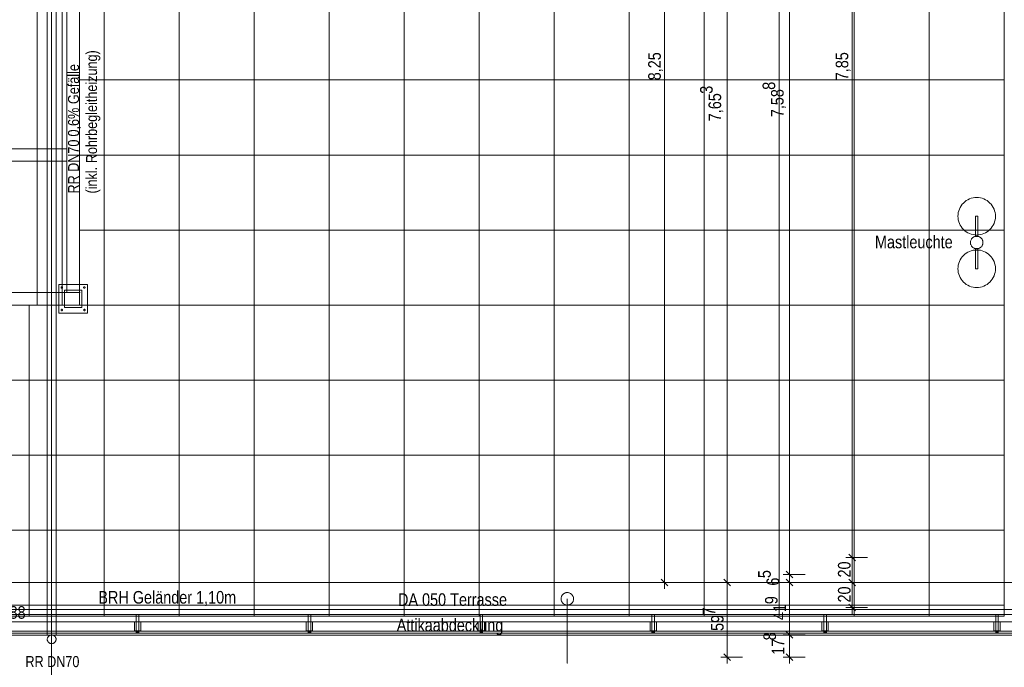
# Model space of a CAD drawing. Extents: x -620 to 300, y 62 to 1107.
# Tile 20 of 256: x -296 to -138, y 198 to 302. Entities that reach past the tile are written whole.
import ezdxf
from ezdxf.lldxf.tags import DXFTag

# ---------------------------------------------------------------- set-up
doc = ezdxf.new("R2010")
doc.units = 0
doc.layers.get('0').update_dxf_attribs({"lineweight": 35})
for name, color, linetype, lineweight, true_color in [('30 -33 Aussenwände- 7 Fassade_ Elemente', 7, 'Continuous', 9, 0x00aacc), ('30 -34 Innenwände- 6 Elemente', 7, 'Continuous', 9, 0xff6633), ('30 -36 Dächer- 3 Dachbeläge', 7, 'Continuous', 15, 0x9999ff), ('30 -36 Dächer- 4 Dachbekleidungen', 7, 'Continuous', 9, 0xccccff), ('40 -41 Abwasser_Wasser_Gas- 1 Abwasser + sanitäre Anlagen', 7, 'Continuous', 9, 0xff6633), ('70 -72 Beschriftung- 1 Beschriftung allgemein', 7, 'Continuous', 9, 0xff6633), ('70 -76 Bemaßung- 2 Allgemein', 9, 'Continuous', 5, 0x808080)]:
    doc.layers.add(name, color=color, linetype=linetype, lineweight=lineweight, true_color=true_color)
for name, color, linetype, lineweight in [('40 -41 Abwasser_Wasser_Gas- 2 Wasser-1', 7, 'Continuous', 15), ('60- 61 allgemeine Ausstattung- 4 Terrassen', 7, 'Continuous', 9), ('70 -71 Achsen- 1 Gebäudeachsen', 7, 'STRICHPUNKT2-A06G9FR98I', 18), ('70 -72 Beschriftung- 5 Höhenkoten', 7, 'Continuous', 15), ('Keine-1', 7, 'Continuous', 15)]:
    doc.layers.add(name, color=color, linetype=linetype, lineweight=lineweight)
doc.styles.get("Standard").update_dxf_attribs({"font": 'ARIALN.TTF'})
tags = doc.linetypes.add('grob-A06G9FRA8I', pattern=[14, 3, -8, 3]).pattern_tags.tags
tags[8:9] = [DXFTag(74, 4), DXFTag(75, 0), DXFTag(340, '0'), DXFTag(46, 0.0), DXFTag(50, 0.0), DXFTag(44, 0.0), DXFTag(45, 0.0)]
tags[6:7] = [DXFTag(74, 4), DXFTag(75, 0), DXFTag(340, '0'), DXFTag(46, 0.0), DXFTag(50, 0.0), DXFTag(44, 0.0), DXFTag(45, 0.0)]
tags[4:5] = [DXFTag(74, 4), DXFTag(75, 0), DXFTag(340, '0'), DXFTag(46, 0.0), DXFTag(50, 0.0), DXFTag(44, 0.0), DXFTag(45, 0.0)]
tags = doc.linetypes.add('STRICHPUNKT2-A06G9FR98I', pattern=[12.7, 6.35, -3.175, 0, -3.175]).pattern_tags.tags
tags[10:11] = [DXFTag(74, 4), DXFTag(75, 0), DXFTag(340, '0'), DXFTag(46, 0.0), DXFTag(50, 0.0), DXFTag(44, 0.0), DXFTag(45, 0.0)]
tags[8:9] = [DXFTag(74, 4), DXFTag(75, 0), DXFTag(340, '0'), DXFTag(46, 0.0), DXFTag(50, 0.0), DXFTag(44, 0.0), DXFTag(45, 0.0)]
tags[6:7] = [DXFTag(74, 4), DXFTag(75, 0), DXFTag(340, '0'), DXFTag(46, 0.0), DXFTag(50, 0.0), DXFTag(44, 0.0), DXFTag(45, 0.0)]
tags[4:5] = [DXFTag(74, 4), DXFTag(75, 0), DXFTag(340, '0'), DXFTag(46, 0.0), DXFTag(50, 0.0), DXFTag(44, 0.0), DXFTag(45, 0.0)]

# ---------------------------------------------------------------- blocks, each defined once
blk = doc.blocks.new('Referenz-A06G9FRB8I')
at = {"layer": '30 -33 Aussenwände- 7 Fassade_ Elemente', "color": 0, "linetype": 'Continuous', "ltscale": 0.13}
blk.add_line((31.62, 204.25), (-395.18, 204.25), dxfattribs=at)
at = {"layer": '30 -34 Innenwände- 6 Elemente', "color": 0, "linetype": 'Continuous', "ltscale": 0.13}
for p, q in [((31.02, 207.75), (-399.38, 207.75)), ((-398.58, 206.95), (31.02, 206.95)), ((31.02, 205.75), (-397.38, 205.75)), ((-395.58, 203.95), (31.02, 203.95))]:
    blk.add_line(p, q, dxfattribs=at)
at = {"layer": '30 -36 Dächer- 3 Dachbeläge', "color": 0, "linetype": 'Continuous', "ltscale": 0.15}
for p, q in [((-398.58, 206.95), (31.02, 206.95)), ((31.02, 203.65), (-398.58, 203.65))]:
    blk.add_line(p, q, dxfattribs=at)
at = {"layer": '30 -36 Dächer- 3 Dachbeläge', "color": 0, "lineweight": 9}
for p, q in [((-276.63, 204.35), (-277.03, 204.35)), ((-277.03, 204.35), (-277.03, 203.95)), ((-276.63, 203.95), (-276.63, 204.35)), ((-249.13, 204.35), (-249.53, 204.35)), ((-249.53, 204.35), (-249.53, 203.95)), ((-249.13, 203.95), (-249.13, 204.35)), ((-221.63, 204.35), (-222.03, 204.35)), ((-222.03, 204.35), (-222.03, 203.95)), ((-221.63, 203.95), (-221.63, 204.35)), ((-194.13, 204.35), (-194.53, 204.35)), ((-194.53, 204.35), (-194.53, 203.95)), ((-194.13, 203.95), (-194.13, 204.35)), ((-166.63, 204.35), (-167.03, 204.35)), ((-167.03, 204.35), (-167.03, 203.95)), ((-166.63, 203.95), (-166.63, 204.35)), ((-139.13, 204.35), (-139.53, 204.35)), ((-139.53, 204.35), (-139.53, 203.95)), ((-139.13, 203.95), (-139.13, 204.35))]:
    blk.add_line(p, q, dxfattribs=at)
at = {"layer": '30 -36 Dächer- 3 Dachbeläge', "color": 0, "lineweight": 0}
for points in [[(-277.03, 203.95), (-277.03, 204.35), (-276.63, 203.95)], [(-276.63, 203.95), (-277.03, 204.35), (-276.63, 204.35)], [(-249.53, 203.95), (-249.53, 204.35), (-249.13, 203.95)], [(-249.13, 203.95), (-249.53, 204.35), (-249.13, 204.35)], [(-222.03, 203.95), (-222.03, 204.35), (-221.63, 203.95)], [(-221.63, 203.95), (-222.03, 204.35), (-221.63, 204.35)], [(-194.53, 203.95), (-194.53, 204.35), (-194.13, 203.95)], [(-194.13, 203.95), (-194.53, 204.35), (-194.13, 204.35)], [(-167.03, 203.95), (-167.03, 204.35), (-166.63, 203.95)], [(-166.63, 203.95), (-167.03, 204.35), (-166.63, 204.35)], [(-139.53, 203.95), (-139.53, 204.35), (-139.13, 203.95)], [(-139.13, 203.95), (-139.53, 204.35), (-139.13, 204.35)]]:
    blk.add_solid(points, dxfattribs=at)
at = {"layer": '30 -36 Dächer- 4 Dachbekleidungen', "color": 0, "linetype": 'Continuous', "ltscale": 0.13}
for p, q in [((31.02, 207.75), (-399.38, 207.75)), ((-398.58, 206.95), (31.02, 206.95)), ((-276.63, 206.95), (-277.03, 206.95)), ((-277.03, 206.95), (-277.03, 205.75)), ((-276.63, 205.75), (-276.63, 206.95)), ((-249.13, 206.95), (-249.53, 206.95)), ((-249.53, 206.95), (-249.53, 205.75)), ((-249.13, 205.75), (-249.13, 206.95)), ((-221.63, 206.95), (-222.03, 206.95)), ((-222.03, 206.95), (-222.03, 205.75)), ((-221.63, 205.75), (-221.63, 206.95)), ((-194.13, 206.95), (-194.53, 206.95)), ((-194.53, 206.95), (-194.53, 205.75)), ((-194.13, 205.75), (-194.13, 206.95)), ((-166.63, 206.95), (-167.03, 206.95)), ((-167.03, 206.95), (-167.03, 205.75)), ((-166.63, 205.75), (-166.63, 206.95)), ((-139.13, 206.95), (-139.53, 206.95)), ((-139.53, 206.95), (-139.53, 205.75)), ((-139.13, 205.75), (-139.13, 206.95)), ((31.02, 205.75), (-397.38, 205.75)), ((-277.33, 205.75), (-277.33, 204.35)), ((-277.03, 204.35), (-277.03, 205.75)), ((-276.63, 205.75), (-276.63, 204.35)), ((-276.33, 205.75), (-276.33, 204.35)), ((-249.83, 205.75), (-249.83, 204.35)), ((-249.53, 204.35), (-249.53, 205.75)), ((-249.13, 205.75), (-249.13, 204.35)), ((-248.83, 205.75), (-248.83, 204.35)), ((-222.33, 205.75), (-222.33, 204.35)), ((-222.03, 204.35), (-222.03, 205.75)), ((-221.63, 205.75), (-221.63, 204.35)), ((-221.33, 205.75), (-221.33, 204.35)), ((-194.83, 205.75), (-194.83, 204.35)), ((-194.53, 204.35), (-194.53, 205.75)), ((-194.13, 205.75), (-194.13, 204.35)), ((-193.83, 205.75), (-193.83, 204.35)), ((-167.33, 205.75), (-167.33, 204.35)), ((-167.03, 204.35), (-167.03, 205.75)), ((-166.63, 205.75), (-166.63, 204.35)), ((-166.33, 205.75), (-166.33, 204.35)), ((-139.83, 205.75), (-139.83, 204.35)), ((-139.53, 204.35), (-139.53, 205.75)), ((-139.13, 205.75), (-139.13, 204.35)), ((-138.83, 205.75), (-138.83, 204.35)), ((-395.58, 203.95), (31.02, 203.95)), ((-277.33, 204.35), (-277.03, 204.35)), ((-276.63, 204.35), (-277.03, 204.35)), ((-276.33, 204.35), (-276.63, 204.35)), ((-249.83, 204.35), (-249.53, 204.35)), ((-249.13, 204.35), (-249.53, 204.35)), ((-248.83, 204.35), (-249.13, 204.35)), ((-222.33, 204.35), (-222.03, 204.35)), ((-221.63, 204.35), (-222.03, 204.35)), ((-221.33, 204.35), (-221.63, 204.35)), ((-194.83, 204.35), (-194.53, 204.35)), ((-194.13, 204.35), (-194.53, 204.35)), ((-193.83, 204.35), (-194.13, 204.35)), ((-167.33, 204.35), (-167.03, 204.35)), ((-166.63, 204.35), (-167.03, 204.35)), ((-166.33, 204.35), (-166.63, 204.35)), ((-139.83, 204.35), (-139.53, 204.35)), ((-139.13, 204.35), (-139.53, 204.35)), ((-138.83, 204.35), (-139.13, 204.35))]:
    blk.add_line(p, q, dxfattribs=at)
at = {"layer": '40 -41 Abwasser_Wasser_Gas- 1 Abwasser + sanitäre Anlagen', "color": 0, "linetype": 'grob-A06G9FRA8I', "ltscale": 0.13}
for p, q in [((-291.28, 203.64), (-291.28, 366.89)), ((-289.88, 366.89), (-289.88, 203.64)), ((-289.88, 203.64), (-291.28, 203.64))]:
    blk.add_line(p, q, dxfattribs=at)
at = {"layer": '40 -41 Abwasser_Wasser_Gas- 2 Wasser-1', "color": 0, "linetype": 'Continuous', "ltscale": 0.15}
for p, q in [((-209.07, 209.58), (-209.05, 209.68)), ((-209.07, 209.49), (-209.07, 209.58)), ((-209.05, 209.68), (-209.02, 209.77)), ((-209.02, 209.77), (-208.99, 209.87)), ((-208.99, 209.87), (-208.94, 209.95)), ((-208.94, 209.95), (-208.89, 210.04)), ((-208.89, 210.04), (-208.83, 210.11)), ((-208.83, 210.11), (-208.76, 210.18)), ((-208.76, 210.18), (-208.68, 210.25)), ((-208.68, 210.25), (-208.6, 210.3)), ((-208.6, 210.3), (-208.52, 210.35)), ((-208.52, 210.35), (-208.43, 210.39)), ((-208.43, 210.39), (-208.33, 210.42)), ((-208.33, 210.42), (-208.24, 210.44)), ((-208.24, 210.44), (-208.14, 210.45)), ((-208.14, 210.45), (-208.04, 210.45)), ((-208.04, 210.45), (-207.94, 210.44)), ((-207.94, 210.44), (-207.85, 210.43)), ((-207.85, 210.43), (-207.75, 210.4)), ((-207.75, 210.4), (-207.66, 210.36)), ((-207.66, 210.36), (-207.58, 210.32)), ((-207.58, 210.32), (-207.49, 210.27)), ((-207.49, 210.27), (-207.42, 210.2)), ((-207.42, 210.2), (-207.35, 210.14)), ((-207.35, 210.14), (-207.28, 210.06)), ((-207.28, 210.06), (-207.23, 209.98)), ((-207.23, 209.98), (-207.18, 209.9)), ((-207.18, 209.9), (-207.14, 209.81)), ((-207.14, 209.81), (-207.11, 209.71)), ((-207.11, 209.71), (-207.09, 209.62)), ((-207.09, 209.62), (-207.08, 209.52)), ((-209.07, 209.39), (-209.07, 209.49)), ((-209.06, 209.29), (-209.07, 209.39)), ((-209.04, 209.19), (-209.06, 209.29)), ((-209.01, 209.1), (-209.04, 209.19)), ((-208.97, 209.01), (-209.01, 209.1)), ((-208.92, 208.93), (-208.97, 209.01)), ((-208.87, 208.84), (-208.92, 208.93)), ((-208.81, 208.77), (-208.87, 208.84)), ((-208.73, 208.7), (-208.81, 208.77)), ((-208.66, 208.64), (-208.73, 208.7)), ((-208.58, 208.59), (-208.66, 208.64)), ((-208.49, 208.54), (-208.58, 208.59)), ((-208.4, 208.51), (-208.49, 208.54)), ((-208.3, 208.48), (-208.4, 208.51)), ((-208.21, 208.46), (-208.3, 208.48)), ((-208.11, 208.45), (-208.21, 208.46)), ((-208.01, 208.46), (-208.11, 208.45)), ((-207.91, 208.47), (-208.01, 208.46)), ((-207.82, 208.49), (-207.91, 208.47)), ((-207.72, 208.52), (-207.82, 208.49)), ((-207.63, 208.56), (-207.72, 208.52)), ((-207.55, 208.6), (-207.63, 208.56)), ((-207.47, 208.66), (-207.55, 208.6)), ((-207.39, 208.72), (-207.47, 208.66)), ((-207.32, 208.79), (-207.39, 208.72)), ((-207.26, 208.87), (-207.32, 208.79)), ((-207.21, 208.95), (-207.26, 208.87)), ((-207.16, 209.04), (-207.21, 208.95)), ((-207.13, 209.13), (-207.16, 209.04)), ((-207.1, 209.23), (-207.13, 209.13)), ((-207.08, 209.32), (-207.1, 209.23)), ((-207.08, 209.52), (-207.08, 209.42)), ((-207.08, 209.42), (-207.08, 209.32)), ((-291.24, 203.19), (-291.21, 203.26)), ((-291.21, 203.26), (-291.18, 203.32)), ((-291.18, 203.32), (-291.14, 203.38)), ((-291.14, 203.38), (-291.1, 203.43)), ((-291.1, 203.43), (-291.05, 203.48)), ((-291.05, 203.48), (-291, 203.52)), ((-291, 203.52), (-290.95, 203.56)), ((-290.95, 203.56), (-290.89, 203.6)), ((-290.89, 203.6), (-290.82, 203.62)), ((-290.82, 203.62), (-290.76, 203.65)), ((-290.76, 203.65), (-290.69, 203.66)), ((-290.69, 203.66), (-290.62, 203.67)), ((-290.62, 203.67), (-290.55, 203.67)), ((-290.55, 203.67), (-290.48, 203.66)), ((-290.48, 203.66), (-290.42, 203.65)), ((-290.42, 203.65), (-290.35, 203.63)), ((-290.35, 203.63), (-290.29, 203.61)), ((-290.29, 203.61), (-290.23, 203.58)), ((-290.23, 203.58), (-290.17, 203.54)), ((-290.17, 203.54), (-290.11, 203.5)), ((-290.11, 203.5), (-290.06, 203.45)), ((-290.06, 203.45), (-290.02, 203.4)), ((-290.02, 203.4), (-289.98, 203.34)), ((-289.98, 203.34), (-289.95, 203.28)), ((-289.95, 203.28), (-289.92, 203.22)), ((-291.28, 202.99), (-291.27, 203.06)), ((-291.27, 202.92), (-291.28, 202.99)), ((-291.27, 203.06), (-291.26, 203.13)), ((-291.27, 202.86), (-291.27, 202.92)), ((-291.25, 202.79), (-291.27, 202.86)), ((-291.26, 203.13), (-291.24, 203.19)), ((-291.23, 202.72), (-291.25, 202.79)), ((-291.2, 202.66), (-291.23, 202.72)), ((-291.17, 202.6), (-291.2, 202.66)), ((-291.13, 202.54), (-291.17, 202.6)), ((-291.09, 202.49), (-291.13, 202.54)), ((-291.04, 202.44), (-291.09, 202.49)), ((-290.98, 202.4), (-291.04, 202.44)), ((-290.93, 202.36), (-290.98, 202.4)), ((-290.86, 202.33), (-290.93, 202.36)), ((-290.8, 202.31), (-290.86, 202.33)), ((-290.73, 202.29), (-290.8, 202.31)), ((-290.67, 202.28), (-290.73, 202.29)), ((-290.6, 202.27), (-290.67, 202.28)), ((-290.53, 202.27), (-290.6, 202.27)), ((-290.46, 202.28), (-290.53, 202.27)), ((-290.39, 202.29), (-290.46, 202.28)), ((-290.33, 202.31), (-290.39, 202.29)), ((-290.27, 202.34), (-290.33, 202.31)), ((-290.21, 202.38), (-290.27, 202.34)), ((-290.15, 202.41), (-290.21, 202.38)), ((-290.1, 202.46), (-290.15, 202.41)), ((-290.05, 202.51), (-290.1, 202.46)), ((-290.01, 202.56), (-290.05, 202.51)), ((-289.97, 202.62), (-290.01, 202.56)), ((-289.94, 202.68), (-289.97, 202.62)), ((-289.91, 202.74), (-289.94, 202.68)), ((-289.92, 203.22), (-289.9, 203.15)), ((-289.89, 202.81), (-289.91, 202.74)), ((-289.9, 203.15), (-289.88, 203.08)), ((-289.88, 202.88), (-289.89, 202.81)), ((-289.88, 203.08), (-289.88, 203.02)), ((-289.88, 203.02), (-289.88, 202.95)), ((-289.88, 202.95), (-289.88, 202.88))]:
    blk.add_line(p, q, dxfattribs=at)
at = {"layer": '60- 61 allgemeine Ausstattung- 4 Terrassen', "color": 0}
for p, q in [((-292.89, 256.45), (-292.89, 365.11)), ((-288.89, 256.45), (-288.89, 365.11)), ((-286.14, 365.11), (-286.14, 256.45)), ((-286.14, 256.45), (-286.14, 365.11)), ((-282.16, 206.65), (-282.16, 365.11)), ((-270.16, 206.65), (-270.16, 365.11)), ((-258.16, 206.65), (-258.16, 365.11)), ((-246.16, 206.65), (-246.16, 365.11)), ((-234.16, 206.65), (-234.16, 365.11)), ((-222.16, 206.65), (-222.16, 365.11)), ((-210.16, 206.65), (-210.16, 365.11)), ((-198.16, 206.65), (-198.16, 365.11)), ((-186.16, 206.65), (-186.16, 365.11)), ((-174.16, 206.65), (-174.16, 365.11)), ((-162.16, 206.65), (-162.16, 365.11)), ((-150.16, 206.65), (-150.16, 365.11)), ((-138.16, 257.25), (-138.16, 328.45)), ((-286.14, 292.45), (-138.16, 292.45)), ((-286.14, 280.45), (-138.16, 280.45)), ((-145.07, 272.32), (-144.89, 272.56)), ((-144.89, 272.56), (-144.7, 272.77)), ((-144.7, 272.77), (-144.48, 272.97)), ((-144.48, 272.97), (-144.24, 273.15)), ((-144.24, 273.15), (-143.99, 273.3)), ((-143.99, 273.3), (-143.72, 273.42)), ((-143.72, 273.42), (-143.45, 273.52)), ((-143.45, 273.52), (-143.16, 273.6)), ((-143.16, 273.6), (-142.87, 273.64)), ((-142.87, 273.64), (-142.58, 273.65)), ((-142.58, 273.65), (-142.28, 273.64)), ((-142.28, 273.64), (-141.99, 273.6)), ((-141.99, 273.6), (-141.7, 273.52)), ((-141.7, 273.52), (-141.43, 273.42)), ((-141.43, 273.42), (-141.16, 273.3)), ((-141.16, 273.3), (-140.91, 273.15)), ((-140.91, 273.15), (-140.67, 272.97)), ((-140.67, 272.97), (-140.45, 272.77)), ((-140.45, 272.77), (-140.26, 272.56)), ((-140.26, 272.56), (-140.08, 272.32)), ((-145.56, 270.95), (-145.52, 271.24)), ((-145.52, 271.24), (-145.45, 271.52)), ((-145.45, 271.52), (-145.35, 271.8)), ((-145.35, 271.8), (-145.22, 272.07)), ((-145.22, 272.07), (-145.07, 272.32)), ((-140.08, 272.32), (-139.93, 272.07)), ((-139.93, 272.07), (-139.8, 271.8)), ((-139.8, 271.8), (-139.7, 271.52)), ((-139.7, 271.52), (-139.63, 271.24)), ((-139.63, 271.24), (-139.59, 270.95)), ((-145.58, 270.65), (-145.56, 270.95)), ((-145.56, 270.36), (-145.58, 270.65)), ((-145.52, 270.07), (-145.56, 270.36)), ((-145.45, 269.78), (-145.52, 270.07)), ((-145.35, 269.51), (-145.45, 269.78)), ((-145.22, 269.24), (-145.35, 269.51)), ((-142.78, 270.65), (-142.38, 270.65)), ((-142.78, 267.43), (-142.78, 270.65)), ((-142.38, 270.65), (-142.38, 267.43)), ((-139.8, 269.51), (-139.93, 269.24)), ((-139.7, 269.78), (-139.8, 269.51)), ((-139.63, 270.07), (-139.7, 269.78)), ((-139.59, 270.36), (-139.63, 270.07)), ((-139.59, 270.95), (-139.58, 270.65)), ((-139.58, 270.65), (-139.59, 270.36)), ((-286.14, 268.45), (-138.16, 268.45)), ((-145.07, 268.99), (-145.22, 269.24)), ((-144.89, 268.75), (-145.07, 268.99)), ((-144.7, 268.53), (-144.89, 268.75)), ((-144.48, 268.33), (-144.7, 268.53)), ((-144.24, 268.16), (-144.48, 268.33)), ((-143.99, 268.01), (-144.24, 268.16)), ((-143.72, 267.88), (-143.99, 268.01)), ((-143.45, 267.78), (-143.72, 267.88)), ((-141.43, 267.88), (-141.7, 267.78)), ((-141.16, 268.01), (-141.43, 267.88)), ((-140.91, 268.16), (-141.16, 268.01)), ((-140.67, 268.33), (-140.91, 268.16)), ((-140.45, 268.53), (-140.67, 268.33)), ((-140.26, 268.75), (-140.45, 268.53)), ((-140.08, 268.99), (-140.26, 268.75)), ((-139.93, 269.24), (-140.08, 268.99)), ((-143.57, 266.5), (-143.56, 266.6)), ((-143.57, 266.4), (-143.57, 266.5)), ((-143.56, 266.3), (-143.57, 266.4)), ((-143.56, 266.6), (-143.55, 266.69)), ((-143.54, 266.21), (-143.56, 266.3)), ((-143.55, 266.69), (-143.52, 266.79)), ((-143.52, 266.79), (-143.48, 266.88)), ((-143.48, 266.88), (-143.43, 266.97)), ((-143.16, 267.71), (-143.45, 267.78)), ((-143.43, 266.97), (-143.38, 267.05)), ((-143.38, 267.05), (-143.32, 267.12)), ((-143.32, 267.12), (-143.25, 267.19)), ((-143.25, 267.19), (-143.17, 267.25)), ((-143.17, 267.25), (-143.09, 267.31)), ((-142.87, 267.67), (-143.16, 267.71)), ((-143.09, 267.31), (-143.01, 267.36)), ((-143.01, 267.36), (-142.91, 267.39)), ((-142.91, 267.39), (-142.82, 267.42)), ((-142.58, 267.65), (-142.87, 267.67)), ((-142.82, 267.42), (-142.72, 267.44)), ((-142.38, 267.43), (-142.78, 267.43)), ((-142.72, 267.44), (-142.63, 267.45)), ((-142.63, 267.45), (-142.53, 267.45)), ((-142.28, 267.67), (-142.58, 267.65)), ((-142.53, 267.45), (-142.43, 267.44)), ((-142.43, 267.44), (-142.33, 267.42)), ((-142.33, 267.42), (-142.24, 267.4)), ((-141.99, 267.71), (-142.28, 267.67)), ((-142.24, 267.4), (-142.15, 267.36)), ((-142.15, 267.36), (-142.06, 267.31)), ((-142.06, 267.31), (-141.98, 267.26)), ((-141.7, 267.78), (-141.99, 267.71)), ((-141.98, 267.26), (-141.91, 267.2)), ((-141.91, 267.2), (-141.84, 267.13)), ((-141.84, 267.13), (-141.77, 267.05)), ((-141.77, 267.05), (-141.72, 266.97)), ((-141.72, 266.97), (-141.67, 266.88)), ((-141.67, 266.88), (-141.63, 266.79)), ((-141.63, 266.79), (-141.61, 266.7)), ((-141.61, 266.7), (-141.59, 266.6)), ((-141.59, 266.31), (-141.6, 266.21)), ((-141.59, 266.6), (-141.58, 266.5)), ((-141.58, 266.41), (-141.59, 266.31)), ((-141.58, 266.5), (-141.58, 266.41)), ((-144.48, 264.57), (-144.24, 264.75)), ((-144.24, 264.75), (-143.99, 264.9)), ((-143.99, 264.9), (-143.72, 265.02)), ((-143.72, 265.02), (-143.45, 265.12)), ((-143.52, 266.11), (-143.54, 266.21)), ((-143.48, 266.02), (-143.52, 266.11)), ((-143.43, 265.94), (-143.48, 266.02)), ((-143.45, 265.12), (-143.16, 265.2)), ((-143.38, 265.86), (-143.43, 265.94)), ((-143.31, 265.78), (-143.38, 265.86)), ((-143.25, 265.71), (-143.31, 265.78)), ((-143.17, 265.65), (-143.25, 265.71)), ((-143.09, 265.59), (-143.17, 265.65)), ((-143.16, 265.2), (-142.87, 265.24)), ((-143, 265.55), (-143.09, 265.59)), ((-142.91, 265.51), (-143, 265.55)), ((-142.82, 265.48), (-142.91, 265.51)), ((-142.87, 265.24), (-142.58, 265.25)), ((-142.72, 265.46), (-142.82, 265.48)), ((-142.78, 265.47), (-142.38, 265.47)), ((-142.78, 262.25), (-142.78, 265.47)), ((-142.62, 265.45), (-142.72, 265.46)), ((-142.52, 265.45), (-142.62, 265.45)), ((-142.58, 265.25), (-142.28, 265.24)), ((-142.43, 265.46), (-142.52, 265.45)), ((-142.33, 265.48), (-142.43, 265.46)), ((-142.38, 265.47), (-142.38, 262.25)), ((-142.24, 265.51), (-142.33, 265.48)), ((-142.28, 265.24), (-141.99, 265.2)), ((-142.15, 265.55), (-142.24, 265.51)), ((-142.06, 265.6), (-142.15, 265.55)), ((-141.98, 265.65), (-142.06, 265.6)), ((-141.99, 265.2), (-141.7, 265.12)), ((-141.9, 265.71), (-141.98, 265.65)), ((-141.83, 265.78), (-141.9, 265.71)), ((-141.77, 265.86), (-141.83, 265.78)), ((-141.72, 265.94), (-141.77, 265.86)), ((-141.67, 266.03), (-141.72, 265.94)), ((-141.7, 265.12), (-141.43, 265.02)), ((-141.63, 266.12), (-141.67, 266.03)), ((-141.6, 266.21), (-141.63, 266.12)), ((-141.43, 265.02), (-141.16, 264.9)), ((-141.16, 264.9), (-140.91, 264.75)), ((-140.91, 264.75), (-140.67, 264.57)), ((-145.52, 262.84), (-145.45, 263.12)), ((-145.45, 263.12), (-145.35, 263.4)), ((-145.35, 263.4), (-145.22, 263.67)), ((-145.22, 263.67), (-145.07, 263.92)), ((-145.07, 263.92), (-144.89, 264.16)), ((-144.89, 264.16), (-144.7, 264.37)), ((-144.7, 264.37), (-144.48, 264.57)), ((-140.67, 264.57), (-140.45, 264.37)), ((-140.45, 264.37), (-140.26, 264.16)), ((-140.26, 264.16), (-140.08, 263.92)), ((-140.08, 263.92), (-139.93, 263.67)), ((-139.93, 263.67), (-139.8, 263.4)), ((-139.8, 263.4), (-139.7, 263.12)), ((-139.7, 263.12), (-139.63, 262.84)), ((-145.58, 262.25), (-145.56, 262.55)), ((-145.56, 261.96), (-145.58, 262.25)), ((-145.56, 262.55), (-145.52, 262.84)), ((-145.52, 261.67), (-145.56, 261.96)), ((-145.45, 261.38), (-145.52, 261.67)), ((-142.38, 262.25), (-142.78, 262.25)), ((-139.63, 261.67), (-139.7, 261.38)), ((-139.63, 262.84), (-139.59, 262.55)), ((-139.59, 261.96), (-139.63, 261.67)), ((-139.59, 262.55), (-139.58, 262.25)), ((-139.58, 262.25), (-139.59, 261.96)), ((-145.35, 261.11), (-145.45, 261.38)), ((-145.22, 260.84), (-145.35, 261.11)), ((-145.07, 260.59), (-145.22, 260.84)), ((-144.89, 260.35), (-145.07, 260.59)), ((-144.7, 260.13), (-144.89, 260.35)), ((-144.48, 259.93), (-144.7, 260.13)), ((-144.24, 259.76), (-144.48, 259.93)), ((-140.67, 259.93), (-140.91, 259.76)), ((-140.45, 260.13), (-140.67, 259.93)), ((-140.26, 260.35), (-140.45, 260.13)), ((-140.08, 260.59), (-140.26, 260.35)), ((-139.93, 260.84), (-140.08, 260.59)), ((-139.8, 261.11), (-139.93, 260.84)), ((-139.7, 261.38), (-139.8, 261.11)), ((-143.99, 259.61), (-144.24, 259.76)), ((-143.72, 259.48), (-143.99, 259.61)), ((-143.45, 259.38), (-143.72, 259.48)), ((-143.16, 259.31), (-143.45, 259.38)), ((-142.87, 259.27), (-143.16, 259.31)), ((-142.58, 259.25), (-142.87, 259.27)), ((-142.28, 259.27), (-142.58, 259.25)), ((-141.99, 259.31), (-142.28, 259.27)), ((-141.7, 259.38), (-141.99, 259.31)), ((-141.43, 259.48), (-141.7, 259.38)), ((-141.16, 259.61), (-141.43, 259.48)), ((-140.91, 259.76), (-141.16, 259.61)), ((-138.16, 206.65), (-138.16, 257.25)), ((-443.64, 256.45), (-138.16, 256.45)), ((-286.14, 256.45), (-443.64, 256.45)), ((-443.64, 256.45), (-286.14, 256.45)), ((-294.16, 206.65), (-294.16, 256.45)), ((-286.14, 256.45), (-138.16, 256.45)), ((-443.64, 244.45), (-138.16, 244.45)), ((-443.64, 232.45), (-138.16, 232.45)), ((-443.64, 220.45), (-138.16, 220.45)), ((-447.78, 208.45), (-138.16, 208.45)), ((-398.58, 206.65), (-138.16, 206.65))]:
    blk.add_line(p, q, dxfattribs=at)
at = {"layer": '60- 61 allgemeine Ausstattung- 4 Terrassen', "color": 0, "linetype": 'grob-A06G9FRA8I', "ltscale": 0.13}
for p, q in [((-288.14, 326.45), (-288.14, 258.45)), ((-286.14, 326.45), (-286.14, 258.45)), ((-310.14, 281.45), (-288.14, 281.45)), ((-288.14, 279.45), (-310.14, 279.45)), ((-382.14, 258.45), (-286.03, 258.45)), ((-286.03, 256.45), (-382.14, 256.45))]:
    blk.add_line(p, q, dxfattribs=at)
at = {"layer": '60- 61 allgemeine Ausstattung- 4 Terrassen', "color": 0, "lineweight": 18}
for p, q in [((-288.54, 258.85), (-285.74, 258.85)), ((-288.54, 256.05), (-288.54, 258.85)), ((-285.74, 258.85), (-285.74, 256.05)), ((-285.74, 256.05), (-288.54, 256.05))]:
    blk.add_line(p, q, dxfattribs=at)
at = {"layer": '60- 61 allgemeine Ausstattung- 4 Terrassen', "color": 0, "linetype": 'Continuous', "lineweight": 18, "ltscale": 0.18}
blk.add_line((31.62, 204.25), (-395.18, 204.25), dxfattribs=at)
at = {"layer": '70 -71 Achsen- 1 Gebäudeachsen', "color": 0, "linetype": 'STRICHPUNKT2-A06G9FR98I', "ltscale": 0.18}
for p, q in [((-290.58, 1076.99), (-290.58, 77.55)), ((-538.63, 212.05), (75.97, 212.05))]:
    blk.add_line(p, q, dxfattribs=at)
at = {"layer": '70 -72 Beschriftung- 1 Beschriftung allgemein', "color": 0, "linetype": 'Continuous', "ltscale": 0.13}
blk.add_line((-208.08, 209.45), (-208.08, 199.16), dxfattribs=at)
at = {"layer": '70 -72 Beschriftung- 1 Beschriftung allgemein', "color": 0, "linetype": 'Continuous', "lineweight": 5, "ltscale": 0.13}
for p, q in [((-208.08, 199.16), (-208.09, 199.22)), ((-208.09, 199.22), (-208.06, 199.22)), ((-208.06, 199.22), (-208.08, 199.16))]:
    blk.add_line(p, q, dxfattribs=at)
at = {"layer": '70 -72 Beschriftung- 1 Beschriftung allgemein', "color": 0, "lineweight": 0}
for points in [[(-208.08, 199.16), (-208.09, 199.22), (-208.08, 199.22)], [(-208.08, 199.16), (-208.08, 199.22), (-208.06, 199.22)]]:
    blk.add_solid(points, dxfattribs=at)
at = {"layer": '70 -72 Beschriftung- 5 Höhenkoten', "color": 0, "linetype": 'Continuous', "ltscale": 0.15}
blk.add_line((-318.1, 205.75), (-290.61, 205.75), dxfattribs=at)
at = {"layer": '70 -76 Bemaßung- 2 Allgemein', "color": 0, "linetype": 'Continuous', "ltscale": 0.13}
for p, q in [((-192.52, 213.11), (-192.52, 375.99)), ((-162.52, 217.11), (-162.52, 371.99)), ((-182.52, 213.11), (-182.52, 364.05)), ((-172.52, 214.41), (-172.52, 364.05)), ((-160.02, 216.05), (-163.52, 216.05)), ((-160.02, 216.05), (-163.52, 216.05)), ((-162.52, 215.05), (-162.52, 217.11)), ((-162.52, 217.05), (-162.52, 214.99)), ((-172.52, 214.41), (-172.52, 215.47)), ((-172.52, 212.35), (-172.52, 214.41)), ((-172.52, 212.35), (-172.52, 214.41)), ((-162.52, 213.11), (-162.52, 214.99)), ((-192.52, 211.05), (-192.52, 213.11)), ((-182.52, 211.05), (-182.52, 213.11)), ((-182.52, 213.05), (-182.52, 210.99)), ((-170.02, 213.35), (-173.52, 213.35)), ((-170.02, 213.35), (-173.52, 213.35)), ((-172.52, 212.05), (-172.52, 213.35)), ((-172.52, 213.05), (-172.52, 210.99)), ((-172.52, 213.05), (-172.52, 210.99)), ((-162.52, 211.05), (-162.52, 213.11)), ((-162.52, 213.05), (-162.52, 210.99)), ((-190.02, 212.05), (-193.52, 212.05)), ((-180.02, 212.05), (-183.52, 212.05)), ((-180.02, 212.05), (-183.52, 212.05)), ((-170.02, 212.05), (-173.52, 212.05)), ((-170.02, 212.05), (-173.52, 212.05)), ((-160.02, 212.05), (-163.52, 212.05)), ((-160.02, 212.05), (-163.52, 212.05)), ((-182.52, 201.17), (-182.52, 210.99)), ((-172.52, 204.73), (-172.52, 210.99)), ((-172.52, 210.99), (-172.52, 209.93)), ((-162.52, 209.11), (-162.52, 210.99)), ((-160.02, 208.05), (-163.52, 208.05)), ((-162.52, 207.05), (-162.52, 209.11)), ((-170.02, 203.67), (-173.52, 203.67)), ((-170.02, 203.67), (-173.52, 203.67)), ((-172.52, 202.67), (-172.52, 204.73)), ((-172.52, 204.67), (-172.52, 202.61)), ((-172.52, 201.17), (-172.52, 202.61)), ((-180.02, 200.11), (-183.52, 200.11)), ((-182.52, 199.11), (-182.52, 201.17)), ((-170.02, 200.11), (-173.52, 200.11)), ((-172.52, 199.11), (-172.52, 201.17))]:
    blk.add_line(p, q, dxfattribs=at)
at = {"layer": '70 -76 Bemaßung- 2 Allgemein', "color": 0, "linetype": 'Continuous', "lineweight": 20, "ltscale": 0.2}
for p, q in [((-163.05, 216.58), (-161.98, 215.52)), ((-161.98, 215.52), (-163.05, 216.58)), ((-171.98, 212.82), (-173.05, 213.88)), ((-171.98, 212.82), (-173.05, 213.88)), ((-191.98, 211.52), (-193.05, 212.58)), ((-181.98, 211.52), (-183.05, 212.58)), ((-183.05, 212.58), (-181.98, 211.52)), ((-173.05, 212.58), (-171.98, 211.52)), ((-173.05, 212.58), (-171.98, 211.52)), ((-161.98, 211.52), (-163.05, 212.58)), ((-163.05, 212.58), (-161.98, 211.52)), ((-161.98, 207.52), (-163.05, 208.58)), ((-173.05, 204.2), (-171.98, 203.14)), ((-171.98, 203.14), (-173.05, 204.2)), ((-181.98, 199.58), (-183.05, 200.64)), ((-171.98, 199.58), (-173.05, 200.64))]:
    blk.add_line(p, q, dxfattribs=at)
at = {"layer": 'Keine-1', "color": 0, "linetype": 'grob-A06G9FRA8I', "lineweight": 9, "ltscale": 0.13}
for p, q in [((-289.44, 259.75), (-284.84, 259.75)), ((-289.44, 255.15), (-289.44, 259.75)), ((-289.06, 259.29), (-289.05, 259.3)), ((-289.06, 259.28), (-289.06, 259.29)), ((-289.06, 259.26), (-289.06, 259.28)), ((-289.06, 259.25), (-289.06, 259.26)), ((-289.06, 259.24), (-289.06, 259.25)), ((-289.06, 259.23), (-289.06, 259.24)), ((-289.06, 259.22), (-289.06, 259.23)), ((-289.05, 259.21), (-289.06, 259.22)), ((-289.05, 259.31), (-289.04, 259.32)), ((-289.05, 259.3), (-289.05, 259.31)), ((-289.05, 259.2), (-289.05, 259.21)), ((-289.04, 259.19), (-289.05, 259.2)), ((-289.04, 259.32), (-289.03, 259.33)), ((-289.03, 259.18), (-289.04, 259.19)), ((-289.03, 259.34), (-289.02, 259.35)), ((-289.03, 259.33), (-289.03, 259.34)), ((-289.03, 259.17), (-289.03, 259.18)), ((-289.02, 259.16), (-289.03, 259.17)), ((-289.02, 259.35), (-289.01, 259.35)), ((-289.01, 259.15), (-289.02, 259.16)), ((-289.01, 259.35), (-289, 259.36)), ((-289, 259.15), (-289.01, 259.15)), ((-289, 259.36), (-288.99, 259.36)), ((-288.99, 259.14), (-289, 259.15)), ((-288.99, 259.36), (-288.98, 259.37)), ((-288.98, 259.14), (-288.99, 259.14)), ((-288.98, 259.37), (-288.96, 259.37)), ((-288.96, 259.14), (-288.98, 259.14)), ((-288.96, 259.37), (-288.95, 259.37)), ((-288.95, 259.13), (-288.96, 259.14)), ((-288.95, 259.37), (-288.94, 259.37)), ((-288.94, 259.13), (-288.95, 259.13)), ((-288.94, 259.37), (-288.93, 259.37)), ((-288.93, 259.13), (-288.94, 259.13)), ((-288.93, 259.37), (-288.92, 259.37)), ((-288.92, 259.14), (-288.93, 259.13)), ((-288.92, 259.37), (-288.91, 259.37)), ((-288.91, 259.14), (-288.92, 259.14)), ((-288.91, 259.37), (-288.89, 259.36)), ((-288.89, 259.14), (-288.91, 259.14)), ((-288.89, 259.36), (-288.88, 259.36)), ((-288.88, 259.15), (-288.89, 259.14)), ((-288.88, 259.36), (-288.87, 259.35)), ((-288.87, 259.15), (-288.88, 259.15)), ((-288.87, 259.35), (-288.86, 259.35)), ((-288.86, 259.16), (-288.87, 259.15)), ((-288.86, 259.35), (-288.86, 259.34)), ((-288.86, 259.34), (-288.85, 259.33)), ((-288.85, 259.18), (-288.86, 259.17)), ((-288.86, 259.17), (-288.86, 259.16)), ((-288.85, 259.33), (-288.84, 259.32)), ((-288.84, 259.19), (-288.85, 259.18)), ((-288.84, 259.32), (-288.83, 259.31)), ((-288.83, 259.2), (-288.84, 259.19)), ((-288.83, 259.31), (-288.83, 259.3)), ((-288.83, 259.3), (-288.83, 259.29)), ((-288.83, 259.29), (-288.82, 259.28)), ((-288.82, 259.23), (-288.83, 259.22)), ((-288.83, 259.22), (-288.83, 259.21)), ((-288.83, 259.21), (-288.83, 259.2)), ((-288.82, 259.28), (-288.82, 259.26)), ((-288.82, 259.26), (-288.82, 259.25)), ((-288.82, 259.25), (-288.82, 259.24)), ((-288.82, 259.24), (-288.82, 259.23)), ((-285.46, 259.29), (-285.45, 259.3)), ((-285.46, 259.28), (-285.46, 259.29)), ((-285.46, 259.26), (-285.46, 259.28)), ((-285.46, 259.25), (-285.46, 259.26)), ((-285.46, 259.24), (-285.46, 259.25)), ((-285.46, 259.23), (-285.46, 259.24)), ((-285.46, 259.22), (-285.46, 259.23)), ((-285.45, 259.21), (-285.46, 259.22)), ((-285.45, 259.31), (-285.44, 259.32)), ((-285.45, 259.3), (-285.45, 259.31)), ((-285.45, 259.2), (-285.45, 259.21)), ((-285.44, 259.19), (-285.45, 259.2)), ((-285.44, 259.32), (-285.43, 259.33)), ((-285.43, 259.18), (-285.44, 259.19)), ((-285.43, 259.34), (-285.42, 259.35)), ((-285.43, 259.33), (-285.43, 259.34)), ((-285.43, 259.17), (-285.43, 259.18)), ((-285.42, 259.16), (-285.43, 259.17)), ((-285.42, 259.35), (-285.41, 259.35)), ((-285.41, 259.15), (-285.42, 259.16)), ((-285.41, 259.35), (-285.4, 259.36)), ((-285.4, 259.15), (-285.41, 259.15)), ((-285.4, 259.36), (-285.39, 259.36)), ((-285.39, 259.14), (-285.4, 259.15)), ((-285.39, 259.36), (-285.38, 259.37)), ((-285.38, 259.14), (-285.39, 259.14)), ((-285.38, 259.37), (-285.36, 259.37)), ((-285.36, 259.14), (-285.38, 259.14)), ((-285.36, 259.37), (-285.35, 259.37)), ((-285.35, 259.13), (-285.36, 259.14)), ((-285.35, 259.37), (-285.34, 259.37)), ((-285.34, 259.13), (-285.35, 259.13)), ((-285.34, 259.37), (-285.33, 259.37)), ((-285.33, 259.13), (-285.34, 259.13)), ((-285.33, 259.37), (-285.32, 259.37)), ((-285.32, 259.14), (-285.33, 259.13)), ((-285.32, 259.37), (-285.31, 259.37)), ((-285.31, 259.14), (-285.32, 259.14)), ((-285.31, 259.37), (-285.29, 259.36)), ((-285.29, 259.14), (-285.31, 259.14)), ((-285.29, 259.36), (-285.28, 259.36)), ((-285.28, 259.15), (-285.29, 259.14)), ((-285.28, 259.36), (-285.27, 259.35)), ((-285.27, 259.15), (-285.28, 259.15)), ((-285.27, 259.35), (-285.26, 259.35)), ((-285.26, 259.16), (-285.27, 259.15)), ((-285.26, 259.35), (-285.26, 259.34)), ((-285.26, 259.34), (-285.25, 259.33)), ((-285.25, 259.18), (-285.26, 259.17)), ((-285.26, 259.17), (-285.26, 259.16)), ((-285.25, 259.33), (-285.24, 259.32)), ((-285.24, 259.19), (-285.25, 259.18)), ((-285.24, 259.32), (-285.23, 259.31)), ((-285.23, 259.2), (-285.24, 259.19)), ((-285.23, 259.31), (-285.23, 259.3)), ((-285.23, 259.3), (-285.23, 259.29)), ((-285.23, 259.29), (-285.22, 259.28)), ((-285.22, 259.23), (-285.23, 259.22)), ((-285.23, 259.22), (-285.23, 259.21)), ((-285.23, 259.21), (-285.23, 259.2)), ((-285.22, 259.28), (-285.22, 259.26)), ((-285.22, 259.26), (-285.22, 259.25)), ((-285.22, 259.25), (-285.22, 259.24)), ((-285.22, 259.24), (-285.22, 259.23)), ((-284.84, 259.75), (-284.84, 255.15)), ((-289.06, 255.69), (-289.05, 255.7)), ((-289.06, 255.68), (-289.06, 255.69)), ((-289.06, 255.66), (-289.06, 255.68)), ((-289.06, 255.65), (-289.06, 255.66)), ((-289.06, 255.64), (-289.06, 255.65)), ((-289.06, 255.63), (-289.06, 255.64)), ((-289.06, 255.62), (-289.06, 255.63)), ((-289.05, 255.61), (-289.06, 255.62)), ((-289.05, 255.71), (-289.04, 255.72)), ((-289.05, 255.7), (-289.05, 255.71)), ((-289.05, 255.6), (-289.05, 255.61)), ((-289.04, 255.59), (-289.05, 255.6)), ((-289.04, 255.72), (-289.03, 255.73)), ((-289.03, 255.58), (-289.04, 255.59)), ((-289.03, 255.74), (-289.02, 255.75)), ((-289.03, 255.73), (-289.03, 255.74)), ((-289.03, 255.57), (-289.03, 255.58)), ((-289.02, 255.56), (-289.03, 255.57)), ((-289.02, 255.75), (-289.01, 255.75)), ((-289.01, 255.55), (-289.02, 255.56)), ((-289.01, 255.75), (-289, 255.76)), ((-289, 255.55), (-289.01, 255.55)), ((-289, 255.76), (-288.99, 255.76)), ((-288.99, 255.54), (-289, 255.55)), ((-288.99, 255.76), (-288.98, 255.77)), ((-288.98, 255.54), (-288.99, 255.54)), ((-288.98, 255.77), (-288.96, 255.77)), ((-288.96, 255.54), (-288.98, 255.54)), ((-288.96, 255.77), (-288.95, 255.77)), ((-288.95, 255.53), (-288.96, 255.54)), ((-288.95, 255.77), (-288.94, 255.77)), ((-288.94, 255.53), (-288.95, 255.53)), ((-288.94, 255.77), (-288.93, 255.77)), ((-288.93, 255.53), (-288.94, 255.53)), ((-288.93, 255.77), (-288.92, 255.77)), ((-288.92, 255.54), (-288.93, 255.53)), ((-288.92, 255.77), (-288.91, 255.77)), ((-288.91, 255.54), (-288.92, 255.54)), ((-288.91, 255.77), (-288.89, 255.76)), ((-288.89, 255.54), (-288.91, 255.54)), ((-288.89, 255.76), (-288.88, 255.76)), ((-288.88, 255.55), (-288.89, 255.54)), ((-288.88, 255.76), (-288.87, 255.75)), ((-288.87, 255.55), (-288.88, 255.55)), ((-288.87, 255.75), (-288.86, 255.75)), ((-288.86, 255.56), (-288.87, 255.55)), ((-288.86, 255.75), (-288.86, 255.74)), ((-288.86, 255.74), (-288.85, 255.73)), ((-288.85, 255.58), (-288.86, 255.57)), ((-288.86, 255.57), (-288.86, 255.56)), ((-288.85, 255.73), (-288.84, 255.72)), ((-288.84, 255.59), (-288.85, 255.58)), ((-288.84, 255.72), (-288.83, 255.71)), ((-288.83, 255.6), (-288.84, 255.59)), ((-288.83, 255.71), (-288.83, 255.7)), ((-288.83, 255.7), (-288.83, 255.69)), ((-288.83, 255.69), (-288.82, 255.68)), ((-288.82, 255.63), (-288.83, 255.62)), ((-288.83, 255.62), (-288.83, 255.61)), ((-288.83, 255.61), (-288.83, 255.6)), ((-288.82, 255.68), (-288.82, 255.66)), ((-288.82, 255.66), (-288.82, 255.65)), ((-288.82, 255.65), (-288.82, 255.64)), ((-288.82, 255.64), (-288.82, 255.63)), ((-285.46, 255.69), (-285.45, 255.7)), ((-285.46, 255.68), (-285.46, 255.69)), ((-285.46, 255.66), (-285.46, 255.68)), ((-285.46, 255.65), (-285.46, 255.66)), ((-285.46, 255.64), (-285.46, 255.65)), ((-285.46, 255.63), (-285.46, 255.64)), ((-285.46, 255.62), (-285.46, 255.63)), ((-285.45, 255.61), (-285.46, 255.62)), ((-285.45, 255.71), (-285.44, 255.72)), ((-285.45, 255.7), (-285.45, 255.71)), ((-285.45, 255.6), (-285.45, 255.61)), ((-285.44, 255.59), (-285.45, 255.6)), ((-285.44, 255.72), (-285.43, 255.73)), ((-285.43, 255.58), (-285.44, 255.59)), ((-285.43, 255.74), (-285.42, 255.75)), ((-285.43, 255.73), (-285.43, 255.74)), ((-285.43, 255.57), (-285.43, 255.58)), ((-285.42, 255.56), (-285.43, 255.57)), ((-285.42, 255.75), (-285.41, 255.75)), ((-285.41, 255.55), (-285.42, 255.56)), ((-285.41, 255.75), (-285.4, 255.76)), ((-285.4, 255.55), (-285.41, 255.55)), ((-285.4, 255.76), (-285.39, 255.76)), ((-285.39, 255.54), (-285.4, 255.55)), ((-285.39, 255.76), (-285.38, 255.77)), ((-285.38, 255.54), (-285.39, 255.54)), ((-285.38, 255.77), (-285.36, 255.77)), ((-285.36, 255.54), (-285.38, 255.54)), ((-285.36, 255.77), (-285.35, 255.77)), ((-285.35, 255.53), (-285.36, 255.54)), ((-285.35, 255.77), (-285.34, 255.77)), ((-285.34, 255.53), (-285.35, 255.53)), ((-285.34, 255.77), (-285.33, 255.77)), ((-285.33, 255.53), (-285.34, 255.53)), ((-285.33, 255.77), (-285.32, 255.77)), ((-285.32, 255.54), (-285.33, 255.53)), ((-285.32, 255.77), (-285.31, 255.77)), ((-285.31, 255.54), (-285.32, 255.54)), ((-285.31, 255.77), (-285.29, 255.76)), ((-285.29, 255.54), (-285.31, 255.54)), ((-285.29, 255.76), (-285.28, 255.76)), ((-285.28, 255.55), (-285.29, 255.54)), ((-285.28, 255.76), (-285.27, 255.75)), ((-285.27, 255.55), (-285.28, 255.55)), ((-285.27, 255.75), (-285.26, 255.75)), ((-285.26, 255.56), (-285.27, 255.55)), ((-285.26, 255.75), (-285.26, 255.74)), ((-285.26, 255.74), (-285.25, 255.73)), ((-285.25, 255.58), (-285.26, 255.57)), ((-285.26, 255.57), (-285.26, 255.56)), ((-285.25, 255.73), (-285.24, 255.72)), ((-285.24, 255.59), (-285.25, 255.58)), ((-285.24, 255.72), (-285.23, 255.71)), ((-285.23, 255.6), (-285.24, 255.59)), ((-285.23, 255.71), (-285.23, 255.7)), ((-285.23, 255.7), (-285.23, 255.69)), ((-285.23, 255.69), (-285.22, 255.68)), ((-285.22, 255.63), (-285.23, 255.62)), ((-285.23, 255.62), (-285.23, 255.61)), ((-285.23, 255.61), (-285.23, 255.6)), ((-285.22, 255.68), (-285.22, 255.66)), ((-285.22, 255.66), (-285.22, 255.65)), ((-285.22, 255.65), (-285.22, 255.64)), ((-285.22, 255.64), (-285.22, 255.63)), ((-284.84, 255.15), (-289.44, 255.15))]:
    blk.add_line(p, q, dxfattribs=at)
at = {"layer": '60- 61 allgemeine Ausstattung- 4 Terrassen', "color": 0, "linetype": 'Continuous', "ltscale": 0.13, "insert": (-158.85, 267.54), "char_height": 2.0138, "attachment_point": 1}
blk.add_mtext('{\\fArial Narrow;Mastleuchte}', dxfattribs=at)
at = {"layer": '70 -72 Beschriftung- 1 Beschriftung allgemein', "color": 0, "linetype": 'Continuous', "ltscale": 0.13, "char_height": 1.7621, "attachment_point": 1, "rotation": 90}
for s, insert in [('{\\fArial Narrow;Rohrbegleitheizung)}', (-285.08, 279.14)), ('{\\fArial Narrow;Gefälle}', (-287.96, 288.6)), ('{\\fArial Narrow;0,6%}', (-287.96, 283.41)), ('{\\fArial Narrow;DN70}', (-287.96, 277.76)), ('{\\fArial Narrow;(inkl.}', (-285.08, 274.29)), ('{\\fArial Narrow;RR}', (-287.96, 274.29))]:
    blk.add_mtext(s, dxfattribs=dict(at, insert=insert))
at = {"layer": '70 -72 Beschriftung- 1 Beschriftung allgemein', "color": 0, "linetype": 'Continuous', "ltscale": 0.13, "attachment_point": 1}
for s, insert, char_height in [('{\\fArial Narrow;BRH Geländer 1,10m}', (-283.11, 210.7), 2.0138), ('{\\fArial Narrow;DA 050 Terrasse}', (-235.16, 210.33), 2.0138), ('{\\fArial Narrow;Attikaabdeckung}', (-235.37, 206.25), 2.0138), ('{\\fArial Narrow;RR DN70}', (-294.77, 200.29), 1.7621)]:
    blk.add_mtext(s, dxfattribs=dict(at, insert=insert, char_height=char_height))
at = {"layer": '70 -72 Beschriftung- 5 Höhenkoten', "color": 0, "linetype": 'Continuous', "ltscale": 0.15, "insert": (-300.59, 208.28), "char_height": 2.0138, "attachment_point": 1}
blk.add_mtext('{\\fArial Narrow;+5,88}', dxfattribs=at)
at = {"layer": '70 -76 Bemaßung- 2 Allgemein', "color": 0, "linetype": 'Continuous', "ltscale": 0.13, "char_height": 2.0138, "attachment_point": 1, "rotation": 90}
for s, insert in [('{\\fArial Narrow;8,25}', (-195.13, 292.4)), ('{\\fArial Narrow;7,85}', (-165.13, 292.41)), ('{\\fArial Narrow;3}', (-186.83, 290.24)), ('{\\fArial Narrow;8}', (-176.83, 290.88)), ('{\\fArial Narrow;7,58}', (-175.48, 286.5)), ('{\\fArial Narrow;7,65}', (-185.48, 285.85)), ('{\\fArial Narrow;20}', (-164.77, 212.86)), ('{\\fArial Narrow;5}', (-177.54, 212.76)), ('{\\fArial Narrow;6}', (-176.2, 211.56)), ('{\\fArial Narrow;20}', (-164.77, 208.86)), ('{\\fArial Narrow;9}', (-176.44, 208.59)), ('{\\fArial Narrow;7}', (-186.43, 206.79)), ('{\\fArial Narrow;41}', (-175.1, 206.05)), ('{\\fArial Narrow;59}', (-185.08, 204.31)), ('{\\fArial Narrow;8}', (-176.7, 202.8)), ('{\\fArial Narrow;17}', (-175.36, 200.48))]:
    blk.add_mtext(s, dxfattribs=dict(at, insert=insert))

msp = doc.modelspace()

# ---------------------------------------------------------------- block references
at = {"color": 8, "lineweight": 25, "ltscale": 0.25, "true_color": 0x808080}
msp.add_blockref('Referenz-A06G9FRB8I', (0, 0), dxfattribs=at)

doc.saveas('drawing.dxf')
